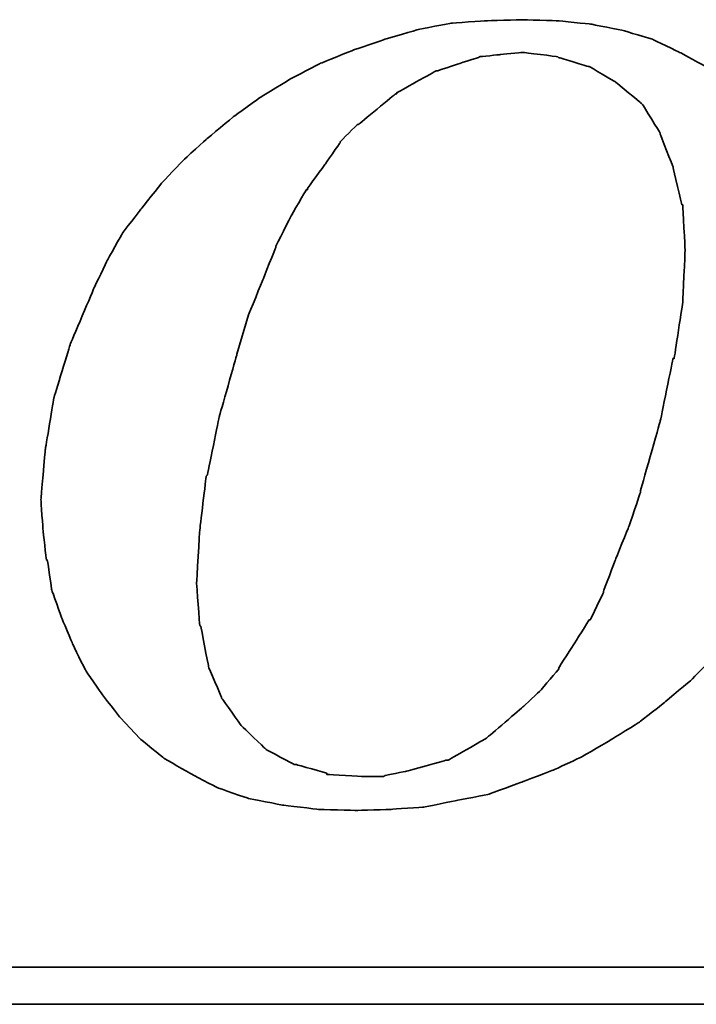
# Model space of a CAD drawing. Header units: millimetres. Extents: x -165 to -26, y 4 to 114.
# Tile 34 of 55: x -43.21 to -42.08, y 74.38 to 76.01. Entities that reach past the tile are written whole.
import ezdxf

# ---------------------------------------------------------------- set-up
doc = ezdxf.new("R2010")
doc.units = ezdxf.units.MM
doc.header["$LTSCALE"] = 0.1
doc.layers.add('DIM', color=4, linetype='CONTINUOUS')
doc.layers.add('layer 1', color=7, linetype='CONTINUOUS')

# ---------------------------------------------------------------- blocks, each defined once
blk = doc.blocks.new('TBI MOTION logo(完整正式版)')
at = {"layer": 'layer 1', "color": 22, "lineweight": 35}
for points, knots in [([(-11.34375, -6.98375), (-11.34375, -6.98375), (-10.91375, -7.43875), (-10.91375, -7.43875), (-10.91375, -7.43875), (-10.91375, -7.43875), (-10.38625, -7.87125), (-10.38625, -7.87125), (-10.38625, -7.87125), (-10.38625, -7.87125), (-9.81125, -8.20375), (-9.81125, -8.20375), (-9.81125, -8.20375), (-9.81125, -8.20375), (-9.21125, -8.51875), (-9.21125, -8.51875), (-9.21125, -8.51875), (-9.21125, -8.51875), (-8.51625, -8.75875), (-8.51625, -8.75875), (-8.51625, -8.75875), (-8.51625, -8.75875), (-7.77125, -8.90375), (-7.77125, -8.90375), (-7.77125, -8.90375), (-7.77125, -8.90375), (-6.97875, -8.99875), (-6.97875, -8.99875), (-6.97875, -8.99875), (-6.97875, -8.99875), (-6.14125, -9.02375), (-6.14125, -9.02375), (-6.14125, -9.02375), (-6.14125, -9.02375), (-5.37125, -8.99875), (-5.37125, -8.99875), (-5.37125, -8.99875), (-5.37125, -8.99875), (-4.65375, -8.94875), (-4.65375, -8.94875), (-4.65375, -8.94875), (-4.65375, -8.94875), (-3.93375, -8.80625), (-3.93375, -8.80625), (-3.93375, -8.80625), (-3.93375, -8.80625), (-3.21375, -8.66375), (-3.21375, -8.66375), (-3.21375, -8.66375), (-3.21375, -8.66375), (-2.49375, -8.39875), (-2.49375, -8.39875), (-2.49375, -8.39875), (-2.49375, -8.39875), (-1.79875, -8.13375), (-1.79875, -8.13375), (-1.79875, -8.13375), (-1.79875, -8.13375), (-1.17375, -7.84375), (-1.17375, -7.84375), (-1.17375, -7.84375), (-1.17375, -7.84375), (-0.52375, -7.46375), (-0.52375, -7.46375), (-0.52375, -7.46375), (-0.52375, -7.46375), (0.10124, -7.07875), (0.10124, -7.07875), (0.10124, -7.07875), (0.10124, -7.07875), (0.67625, -6.62375), (0.67625, -6.62375), (0.67625, -6.62375), (0.67625, -6.62375), (1.24874, -6.14375), (1.24874, -6.14375), (1.24874, -6.14375), (1.24874, -6.14375), (1.72874, -5.64125), (1.72874, -5.64125), (1.72874, -5.64125), (1.72874, -5.64125), (2.18624, -5.06375), (2.18624, -5.06375), (2.18624, -5.06375), (2.18624, -5.06375), (2.61625, -4.48874), (2.61625, -4.48874), (2.61625, -4.48874), (2.61625, -4.48874), (3.00125, -3.83874), (3.00125, -3.83874), (3.00125, -3.83874), (3.00125, -3.83874), (3.36124, -3.21374), (3.36124, -3.21374), (3.36124, -3.21374), (3.36124, -3.21374), (3.84374, -1.99125), (3.84374, -1.99125), (3.84374, -1.99125), (3.84374, -1.99125), (4.22625, -0.81875), (4.22625, -0.81875), (4.22625, -0.81875), (4.22625, -0.81875), (4.39125, 0.45624), (4.39125, 0.45624), (4.39125, 0.45624), (4.39125, 0.45624), (4.48874, 1.70124), (4.48874, 1.70124), (4.48874, 1.70124), (4.48874, 1.70124), (4.43874, 2.44625), (4.43874, 2.44625), (4.43874, 2.44625), (4.43874, 2.44625), (4.36874, 3.14125), (4.36874, 3.14125), (4.36874, 3.14125), (4.36874, 3.14125), (4.25125, 3.81125), (4.25125, 3.81125), (4.25125, 3.81125), (4.25125, 3.81125), (4.03124, 4.41125), (4.03124, 4.41125), (4.03124, 4.41125), (4.03124, 4.41125), (3.74374, 5.01125), (3.74374, 5.01125), (3.74374, 5.01125), (3.74374, 5.01125), (3.43124, 5.58875), (3.43124, 5.58875), (3.43124, 5.58875), (3.43124, 5.58875), (3.02625, 6.09125), (3.02625, 6.09125), (3.02625, 6.09125), (3.02625, 6.09125), (2.59374, 6.54875), (2.59374, 6.54875), (2.59374, 6.54875), (2.59374, 6.54875), (2.09124, 6.98125), (2.09124, 6.98125), (2.09124, 6.98125), (2.09124, 6.98125), (1.56124, 7.36625), (1.56124, 7.36625), (1.56124, 7.36625), (1.56124, 7.36625), (0.98624, 7.67625), (0.98624, 7.67625), (0.98624, 7.67625), (0.98624, 7.67625), (0.38624, 7.96375), (0.38624, 7.96375), (0.38624, 7.96375), (0.38624, 7.96375), (-0.25875, 8.15625), (-0.25875, 8.15625), (-0.25875, 8.15625), (-0.25875, 8.15625), (-0.98125, 8.30125), (-0.98125, 8.30125), (-0.98125, 8.30125), (-0.98125, 8.30125), (-1.70124, 8.37125), (-1.70124, 8.37125), (-1.70124, 8.37125), (-1.70124, 8.37125), (-2.49375, 8.39624), (-2.49375, 8.39624), (-2.49375, 8.39624), (-2.49375, 8.39624), (-3.28625, 8.37125), (-3.28625, 8.37125), (-3.28625, 8.37125), (-3.28625, 8.37125), (-4.05125, 8.32125), (-4.05125, 8.32125), (-4.05125, 8.32125), (-4.05125, 8.32125), (-4.77375, 8.18125), (-4.77375, 8.18125), (-4.77375, 8.18125), (-4.77375, 8.18125), (-5.51625, 7.96375), (-5.51625, 7.96375), (-5.51625, 7.96375), (-5.51625, 7.96375), (-6.21125, 7.72625), (-6.21125, 7.72625), (-6.21125, 7.72625), (-6.21125, 7.72625), (-6.92875, 7.43625), (-6.92875, 7.43625), (-6.92875, 7.43625), (-6.92875, 7.43625), (-7.57875, 7.10125), (-7.57875, 7.10125), (-7.57875, 7.10125), (-7.57875, 7.10125), (-8.24875, 6.69125), (-8.24875, 6.69125), (-8.24875, 6.69125), (-8.24875, 6.69125), (-8.84875, 6.26125), (-8.84875, 6.26125), (-8.84875, 6.26125), (-8.84875, 6.26125), (-9.42625, 5.78125), (-9.42625, 5.78125), (-9.42625, 5.78125), (-9.42625, 5.78125), (-9.95375, 5.30125), (-9.95375, 5.30125), (-9.95375, 5.30125), (-9.95375, 5.30125), (-10.43375, 4.79624), (-10.43375, 4.79624), (-10.43375, 4.79624), (-10.43375, 4.79624), (-10.88875, 4.22125), (-10.88875, 4.22125), (-10.88875, 4.22125), (-10.88875, 4.22125), (-11.29875, 3.69375), (-11.29875, 3.69375), (-11.29875, 3.69375), (-11.29875, 3.69375), (-11.63375, 3.09125), (-11.63375, 3.09125), (-11.63375, 3.09125), (-11.63375, 3.09125), (-11.91875, 2.49625), (-11.91875, 2.49625), (-11.91875, 2.49625), (-11.91875, 2.49625), (-12.44875, 1.24625), (-12.44875, 1.24625), (-12.44875, 1.24625), (-12.44875, 1.24625), (-12.80875, 0.06874), (-12.80875, 0.06874), (-12.80875, 0.06874), (-12.80875, 0.06874), (-12.99875, -1.07875), (-12.99875, -1.07875), (-12.99875, -1.07875), (-12.99875, -1.07875), (-13.09375, -2.18375), (-13.09375, -2.18375), (-13.09375, -2.18375), (-13.09375, -2.18375), (-13.04875, -2.85375), (-13.04875, -2.85375), (-13.04875, -2.85375), (-13.04875, -2.85375), (-12.97375, -3.50375), (-12.97375, -3.50375), (-12.97375, -3.50375), (-12.97375, -3.50375), (-12.95375, -3.50375), (-12.95375, -3.50375), (-12.95375, -3.50375), (-12.95375, -3.50375), (-12.85375, -4.17375), (-12.85375, -4.17375), (-12.85375, -4.17375), (-12.85375, -4.17375), (-12.63875, -4.77624), (-12.63875, -4.77624), (-12.63875, -4.77624), (-12.63875, -4.77624), (-12.39875, -5.35125), (-12.39875, -5.35125), (-12.39875, -5.35125), (-12.39875, -5.35125), (-12.11375, -5.92875), (-12.11375, -5.92875), (-12.11375, -5.92875), (-12.11375, -5.92875), (-11.75375, -6.45375), (-11.75375, -6.45375), (-11.75375, -6.45375), (-11.75375, -6.45375), (-11.34375, -6.98375), (-11.34375, -6.98375)], [0, 0, 0, 0, 0.01369863, 0.01369863, 0.01369863, 0.01369864, 0.02739726, 0.02739726, 0.02739726, 0.02739727, 0.04109589, 0.04109589, 0.04109589, 0.0410959, 0.05479452, 0.05479452, 0.05479452, 0.05479453, 0.06849315, 0.06849315, 0.06849315, 0.06849316, 0.08219178, 0.08219178, 0.08219178, 0.08219179, 0.09589041, 0.09589041, 0.09589041, 0.09589042, 0.10958904, 0.10958904, 0.10958904, 0.10958905, 0.12328767, 0.12328767, 0.12328767, 0.12328768, 0.1369863, 0.1369863, 0.1369863, 0.13698631, 0.15068493, 0.15068493, 0.15068493, 0.15068494, 0.16438356, 0.16438356, 0.16438356, 0.16438357, 0.17808219, 0.17808219, 0.17808219, 0.1780822, 0.19178082, 0.19178082, 0.19178082, 0.19178083, 0.20547945, 0.20547945, 0.20547945, 0.20547946, 0.21917808, 0.21917808, 0.21917808, 0.21917809, 0.23287671, 0.23287671, 0.23287671, 0.23287672, 0.24657534, 0.24657534, 0.24657534, 0.24657535, 0.26027397, 0.26027397, 0.26027397, 0.26027398, 0.2739726, 0.2739726, 0.2739726, 0.27397261, 0.28767123, 0.28767123, 0.28767123, 0.28767124, 0.30136986, 0.30136986, 0.30136986, 0.30136987, 0.31506849, 0.31506849, 0.31506849, 0.3150685, 0.32876712, 0.32876712, 0.32876712, 0.32876713, 0.34246575, 0.34246575, 0.34246575, 0.34246576, 0.35616438, 0.35616438, 0.35616438, 0.35616439, 0.36986301, 0.36986301, 0.36986301, 0.36986302, 0.38356164, 0.38356164, 0.38356164, 0.38356165, 0.39726027, 0.39726027, 0.39726027, 0.39726028, 0.4109589, 0.4109589, 0.4109589, 0.41095891, 0.42465753, 0.42465753, 0.42465753, 0.42465754, 0.43835616, 0.43835616, 0.43835616, 0.43835617, 0.45205479, 0.45205479, 0.45205479, 0.4520548, 0.46575342, 0.46575342, 0.46575342, 0.46575343, 0.47945205, 0.47945205, 0.47945205, 0.47945206, 0.49315068, 0.49315068, 0.49315068, 0.49315069, 0.50684932, 0.50684932, 0.50684932, 0.50684933, 0.52054795, 0.52054795, 0.52054795, 0.52054796, 0.53424658, 0.53424658, 0.53424658, 0.53424659, 0.54794521, 0.54794521, 0.54794521, 0.54794522, 0.56164384, 0.56164384, 0.56164384, 0.56164385, 0.57534247, 0.57534247, 0.57534247, 0.57534248, 0.5890411, 0.5890411, 0.5890411, 0.58904111, 0.60273973, 0.60273973, 0.60273973, 0.60273974, 0.61643836, 0.61643836, 0.61643836, 0.61643837, 0.63013699, 0.63013699, 0.63013699, 0.630137, 0.64383562, 0.64383562, 0.64383562, 0.64383563, 0.65753425, 0.65753425, 0.65753425, 0.65753426, 0.67123288, 0.67123288, 0.67123288, 0.67123289, 0.68493151, 0.68493151, 0.68493151, 0.68493152, 0.69863014, 0.69863014, 0.69863014, 0.69863015, 0.71232877, 0.71232877, 0.71232877, 0.71232878, 0.7260274, 0.7260274, 0.7260274, 0.72602741, 0.73972603, 0.73972603, 0.73972603, 0.73972604, 0.75342466, 0.75342466, 0.75342466, 0.75342467, 0.76712329, 0.76712329, 0.76712329, 0.7671233, 0.78082192, 0.78082192, 0.78082192, 0.78082193, 0.79452055, 0.79452055, 0.79452055, 0.79452056, 0.80821918, 0.80821918, 0.80821918, 0.80821919, 0.82191781, 0.82191781, 0.82191781, 0.82191782, 0.83561644, 0.83561644, 0.83561644, 0.83561645, 0.84931507, 0.84931507, 0.84931507, 0.84931508, 0.8630137, 0.8630137, 0.8630137, 0.86301371, 0.87671233, 0.87671233, 0.87671233, 0.87671234, 0.89041096, 0.89041096, 0.89041096, 0.89041097, 0.90410959, 0.90410959, 0.90410959, 0.9041096, 0.91780822, 0.91780822, 0.91780822, 0.91780823, 0.93150685, 0.93150685, 0.93150685, 0.93150686, 0.94520548, 0.94520548, 0.94520548, 0.94520549, 0.95890411, 0.95890411, 0.95890411, 0.95890412, 0.97260274, 0.97260274, 0.97260274, 0.97260275, 0.98630137, 0.98630137, 0.98630137, 0.98630138, 1, 1, 1, 1]), ([(-8.77875, 1.03124), (-8.77875, 1.03124), (-8.51625, 1.89625), (-8.51625, 1.89625), (-8.51625, 1.89625), (-8.51625, 1.89625), (-8.20375, 2.66375), (-8.20375, 2.66375), (-8.20375, 2.66375), (-8.20375, 2.66375), (-7.91625, 3.38125), (-7.91625, 3.38125), (-7.91625, 3.38125), (-7.91625, 3.38125), (-7.91625, 3.40624), (-7.91625, 3.40624), (-7.91625, 3.40624), (-7.91625, 3.40624), (-7.57875, 4.07624), (-7.57875, 4.07624), (-7.57875, 4.07624), (-7.57875, 4.07624), (-7.24375, 4.65125), (-7.24375, 4.65125), (-7.24375, 4.65125), (-7.24375, 4.65125), (-7.21875, 4.65125), (-7.21875, 4.65125), (-7.21875, 4.65125), (-7.21875, 4.65125), (-7.21875, 4.67624), (-7.21875, 4.67624), (-7.21875, 4.67624), (-7.21875, 4.67624), (-6.83625, 5.20375), (-6.83625, 5.20375), (-6.83625, 5.20375), (-6.83625, 5.20375), (-6.49875, 5.68625), (-6.49875, 5.68625), (-6.49875, 5.68625), (-6.49875, 5.68625), (-6.49875, 5.70625), (-6.49875, 5.70625), (-6.49875, 5.70625), (-6.49875, 5.70625), (-6.11625, 6.09125), (-6.11625, 6.09125), (-6.11625, 6.09125), (-6.11625, 6.09125), (-6.09125, 6.09125), (-6.09125, 6.09125), (-6.09125, 6.09125), (-6.09125, 6.09125), (-5.27375, 6.76625), (-5.27375, 6.76625), (-5.27375, 6.76625), (-5.27375, 6.76625), (-5.24875, 6.76625), (-5.24875, 6.76625), (-5.24875, 6.76625), (-5.24875, 6.76625), (-5.24875, 6.78625), (-5.24875, 6.78625), (-5.24875, 6.78625), (-5.24875, 6.78625), (-4.38875, 7.26624), (-4.38875, 7.26624), (-4.38875, 7.26624), (-4.38875, 7.26624), (-4.36125, 7.26624), (-4.36125, 7.26624), (-4.36125, 7.26624), (-4.36125, 7.26624), (-3.93375, 7.41125), (-3.93375, 7.41125), (-3.93375, 7.41125), (-3.93375, 7.41125), (-3.47375, 7.55625), (-3.47375, 7.55625), (-3.47375, 7.55625), (-3.47375, 7.55625), (-3.45375, 7.55625), (-3.45375, 7.55625), (-3.45375, 7.55625), (-3.45375, 7.55625), (-3.42875, 7.58124), (-3.42875, 7.58124), (-3.42875, 7.58124), (-3.42875, 7.58124), (-2.97375, 7.62625), (-2.97375, 7.62625), (-2.97375, 7.62625), (-2.97375, 7.62625), (-2.49375, 7.67625), (-2.49375, 7.67625), (-2.49375, 7.67625), (-2.49375, 7.67625), (-2.46875, 7.67625), (-2.46875, 7.67625), (-2.46875, 7.67625), (-2.46875, 7.67625), (-1.70124, 7.58124), (-1.70124, 7.58124), (-1.70124, 7.58124), (-1.70124, 7.58124), (-1.67875, 7.55625), (-1.67875, 7.55625), (-1.67875, 7.55625), (-1.67875, 7.55625), (-1.65375, 7.55625), (-1.65375, 7.55625), (-1.65375, 7.55625), (-1.65375, 7.55625), (-1.03125, 7.36625), (-1.03125, 7.36625), (-1.03125, 7.36625), (-1.03125, 7.36625), (-1.00625, 7.36625), (-1.00625, 7.36625), (-1.00625, 7.36625), (-1.00625, 7.36625), (-0.43124, 7.02624), (-0.43124, 7.02624), (-0.43124, 7.02624), (-0.43124, 7.02624), (-0.40625, 7.00624), (-0.40625, 7.00624), (-0.40625, 7.00624), (-0.40625, 7.00624), (0.12124, 6.57124), (0.12124, 6.57124), (0.12124, 6.57124), (0.12124, 6.57124), (0.14624, 6.54875), (0.14624, 6.54875), (0.14624, 6.54875), (0.14624, 6.54875), (0.17124, 6.52375), (0.17124, 6.52375), (0.17124, 6.52375), (0.17124, 6.52375), (0.55625, 5.89875), (0.55625, 5.89875), (0.55625, 5.89875), (0.55625, 5.89875), (0.55625, 5.87625), (0.55625, 5.87625), (0.55625, 5.87625), (0.55625, 5.87625), (0.84124, 5.15625), (0.84124, 5.15625), (0.84124, 5.15625), (0.84124, 5.15625), (0.84124, 5.13125), (0.84124, 5.13125), (0.84124, 5.13125), (0.84124, 5.13125), (1.03624, 4.31875), (1.03624, 4.31875), (1.03624, 4.31875), (1.03624, 4.31875), (1.05624, 4.31875), (1.05624, 4.31875), (1.05624, 4.31875), (1.05624, 4.31875), (1.05624, 4.29125), (1.05624, 4.29125), (1.05624, 4.29125), (1.05624, 4.29125), (1.10625, 3.33125), (1.10625, 3.33125), (1.10625, 3.33125), (1.10625, 3.33125), (1.10625, 3.30875), (1.10625, 3.30875), (1.10625, 3.30875), (1.10625, 3.30875), (1.05624, 2.20624), (1.05624, 2.20624), (1.05624, 2.20624), (1.05624, 2.20624), (1.05624, 2.18124), (1.05624, 2.18124), (1.05624, 2.18124), (1.05624, 2.18124), (0.86624, 0.93624), (0.86624, 0.93624), (0.86624, 0.93624), (0.86624, 0.93624), (0.84124, 0.93624), (0.84124, 0.93624), (0.84124, 0.93624), (0.84124, 0.93624), (0.55625, -0.45874), (0.55625, -0.45874), (0.55625, -0.45874), (0.55625, -0.45874), (0.12124, -1.99125), (0.12124, -1.99125), (0.12124, -1.99125), (0.12124, -1.99125), (0.12124, -2.01874), (0.12124, -2.01874), (0.12124, -2.01874), (0.12124, -2.01874), (-0.13874, -2.78375), (-0.13874, -2.78375), (-0.13874, -2.78375), (-0.13874, -2.78375), (-0.43124, -3.50375), (-0.43124, -3.50375), (-0.43124, -3.50375), (-0.43124, -3.50375), (-0.69375, -4.19875), (-0.69375, -4.19875), (-0.69375, -4.19875), (-0.69375, -4.19875), (-0.69375, -4.22375), (-0.69375, -4.22375), (-0.69375, -4.22375), (-0.69375, -4.22375), (-0.98125, -4.82374), (-0.98125, -4.82374), (-0.98125, -4.82374), (-0.98125, -4.82374), (-1.00625, -4.82374), (-1.00625, -4.82374), (-1.00625, -4.82374), (-1.00625, -4.82374), (-1.33875, -5.35125), (-1.33875, -5.35125), (-1.33875, -5.35125), (-1.33875, -5.35125), (-1.67875, -5.87875), (-1.67875, -5.87875), (-1.67875, -5.87875), (-1.67875, -5.87875), (-1.67875, -5.90375), (-1.67875, -5.90375), (-1.67875, -5.90375), (-1.67875, -5.90375), (-2.05875, -6.35875), (-2.05875, -6.35875), (-2.05875, -6.35875), (-2.05875, -6.35875), (-2.08375, -6.38375), (-2.08375, -6.38375), (-2.08375, -6.38375), (-2.08375, -6.38375), (-2.46875, -6.74375), (-2.46875, -6.74375), (-2.46875, -6.74375), (-2.46875, -6.74375), (-3.25875, -7.41625), (-3.25875, -7.41625), (-3.25875, -7.41625), (-3.25875, -7.41625), (-3.28625, -7.43875), (-3.28625, -7.43875), (-3.28625, -7.43875), (-3.28625, -7.43875), (-4.12375, -7.91875), (-4.12375, -7.91875), (-4.12375, -7.91875), (-4.12375, -7.91875), (-4.14875, -7.91875), (-4.14875, -7.91875), (-4.14875, -7.91875), (-4.14875, -7.91875), (-4.17125, -7.91875), (-4.17125, -7.91875), (-4.17125, -7.91875), (-4.17125, -7.91875), (-5.03375, -8.15875), (-5.03375, -8.15875), (-5.03375, -8.15875), (-5.03375, -8.15875), (-5.51625, -8.25625), (-5.51625, -8.25625), (-5.51625, -8.25625), (-5.51625, -8.25625), (-5.54125, -8.27875), (-5.54125, -8.27875), (-5.54125, -8.27875), (-5.54125, -8.27875), (-5.56375, -8.27875), (-5.56375, -8.27875), (-5.56375, -8.27875), (-5.56375, -8.27875), (-5.99625, -8.27875), (-5.99625, -8.27875), (-5.99625, -8.27875), (-5.99625, -8.27875), (-6.76375, -8.23125), (-6.76375, -8.23125), (-6.76375, -8.23125), (-6.76375, -8.23125), (-6.78875, -8.23125), (-6.78875, -8.23125), (-6.78875, -8.23125), (-6.78875, -8.23125), (-6.78875, -8.20375), (-6.78875, -8.20375), (-6.78875, -8.20375), (-6.78875, -8.20375), (-7.45875, -8.01375), (-7.45875, -8.01375), (-7.45875, -8.01375), (-7.45875, -8.01375), (-7.48375, -8.01375), (-7.48375, -8.01375), (-7.48375, -8.01375), (-7.48375, -8.01375), (-7.50875, -8.01375), (-7.50875, -8.01375), (-7.50875, -8.01375), (-7.50875, -8.01375), (-8.13125, -7.67875), (-8.13125, -7.67875), (-8.13125, -7.67875), (-8.13125, -7.67875), (-8.15625, -7.65375), (-8.15625, -7.65375), (-8.15625, -7.65375), (-8.15625, -7.65375), (-8.65875, -7.17375), (-8.65875, -7.17375), (-8.65875, -7.17375), (-8.65875, -7.17375), (-8.68375, -7.14875), (-8.68375, -7.14875), (-8.68375, -7.14875), (-8.68375, -7.14875), (-9.08875, -6.57375), (-9.08875, -6.57375), (-9.08875, -6.57375), (-9.08875, -6.57375), (-9.11375, -6.54875), (-9.11375, -6.54875), (-9.11375, -6.54875), (-9.11375, -6.54875), (-9.11375, -6.52875), (-9.11375, -6.52875), (-9.11375, -6.52875), (-9.11375, -6.52875), (-9.40375, -5.85375), (-9.40375, -5.85375), (-9.40375, -5.85375), (-9.40375, -5.85375), (-9.40375, -5.82875), (-9.40375, -5.82875), (-9.40375, -5.82875), (-9.40375, -5.82875), (-9.56875, -4.96875), (-9.56875, -4.96875), (-9.56875, -4.96875), (-9.56875, -4.96875), (-9.59375, -4.94375), (-9.59375, -4.94375), (-9.59375, -4.94375), (-9.59375, -4.94375), (-9.66375, -4.03375), (-9.66375, -4.03375), (-9.66375, -4.03375), (-9.66375, -4.03375), (-9.66375, -4.00875), (-9.66375, -4.00875), (-9.66375, -4.00875), (-9.66375, -4.00875), (-9.59375, -2.85375), (-9.59375, -2.85375), (-9.59375, -2.85375), (-9.59375, -2.85375), (-9.45125, -1.65875), (-9.45125, -1.65875), (-9.45125, -1.65875), (-9.45125, -1.65875), (-9.42625, -1.63375), (-9.42625, -1.63375), (-9.42625, -1.63375), (-9.42625, -1.63375), (-9.16125, -0.33875), (-9.16125, -0.33875), (-9.16125, -0.33875), (-9.16125, -0.33875), (-8.77875, 1.00624), (-8.77875, 1.00624), (-8.77875, 1.00624), (-8.77875, 1.00624), (-8.77875, 1.03124), (-8.77875, 1.03124)], [0, 0, 0, 0, 0.01020408, 0.01020408, 0.01020408, 0.01020409, 0.02040816, 0.02040816, 0.02040816, 0.02040817, 0.03061224, 0.03061224, 0.03061224, 0.03061225, 0.04081633, 0.04081633, 0.04081633, 0.04081634, 0.05102041, 0.05102041, 0.05102041, 0.05102042, 0.06122449, 0.06122449, 0.06122449, 0.0612245, 0.07142857, 0.07142857, 0.07142857, 0.07142858, 0.08163265, 0.08163265, 0.08163265, 0.08163266, 0.09183673, 0.09183673, 0.09183673, 0.09183674, 0.10204082, 0.10204082, 0.10204082, 0.10204083, 0.1122449, 0.1122449, 0.1122449, 0.11224491, 0.12244898, 0.12244898, 0.12244898, 0.12244899, 0.13265306, 0.13265306, 0.13265306, 0.13265307, 0.14285714, 0.14285714, 0.14285714, 0.14285715, 0.15306122, 0.15306122, 0.15306122, 0.15306123, 0.16326531, 0.16326531, 0.16326531, 0.16326532, 0.17346939, 0.17346939, 0.17346939, 0.1734694, 0.18367347, 0.18367347, 0.18367347, 0.18367348, 0.19387755, 0.19387755, 0.19387755, 0.19387756, 0.20408163, 0.20408163, 0.20408163, 0.20408164, 0.21428571, 0.21428571, 0.21428571, 0.21428572, 0.2244898, 0.2244898, 0.2244898, 0.22448981, 0.23469388, 0.23469388, 0.23469388, 0.23469389, 0.24489796, 0.24489796, 0.24489796, 0.24489797, 0.25510204, 0.25510204, 0.25510204, 0.25510205, 0.26530612, 0.26530612, 0.26530612, 0.26530613, 0.2755102, 0.2755102, 0.2755102, 0.27551021, 0.28571429, 0.28571429, 0.28571429, 0.2857143, 0.29591837, 0.29591837, 0.29591837, 0.29591838, 0.30612245, 0.30612245, 0.30612245, 0.30612246, 0.31632653, 0.31632653, 0.31632653, 0.31632654, 0.32653061, 0.32653061, 0.32653061, 0.32653062, 0.33673469, 0.33673469, 0.33673469, 0.3367347, 0.34693878, 0.34693878, 0.34693878, 0.34693879, 0.35714286, 0.35714286, 0.35714286, 0.35714287, 0.36734694, 0.36734694, 0.36734694, 0.36734695, 0.37755102, 0.37755102, 0.37755102, 0.37755103, 0.3877551, 0.3877551, 0.3877551, 0.38775511, 0.39795918, 0.39795918, 0.39795918, 0.39795919, 0.40816327, 0.40816327, 0.40816327, 0.40816328, 0.41836735, 0.41836735, 0.41836735, 0.41836736, 0.42857143, 0.42857143, 0.42857143, 0.42857144, 0.43877551, 0.43877551, 0.43877551, 0.43877552, 0.44897959, 0.44897959, 0.44897959, 0.4489796, 0.45918367, 0.45918367, 0.45918367, 0.45918368, 0.46938776, 0.46938776, 0.46938776, 0.46938777, 0.47959184, 0.47959184, 0.47959184, 0.47959185, 0.48979592, 0.48979592, 0.48979592, 0.48979593, 0.5, 0.5, 0.5, 0.50000001, 0.51020408, 0.51020408, 0.51020408, 0.51020409, 0.52040816, 0.52040816, 0.52040816, 0.52040817, 0.53061224, 0.53061224, 0.53061224, 0.53061225, 0.54081633, 0.54081633, 0.54081633, 0.54081634, 0.55102041, 0.55102041, 0.55102041, 0.55102042, 0.56122449, 0.56122449, 0.56122449, 0.5612245, 0.57142857, 0.57142857, 0.57142857, 0.57142858, 0.58163265, 0.58163265, 0.58163265, 0.58163266, 0.59183673, 0.59183673, 0.59183673, 0.59183674, 0.60204082, 0.60204082, 0.60204082, 0.60204083, 0.6122449, 0.6122449, 0.6122449, 0.61224491, 0.62244898, 0.62244898, 0.62244898, 0.62244899, 0.63265306, 0.63265306, 0.63265306, 0.63265307, 0.64285714, 0.64285714, 0.64285714, 0.64285715, 0.65306122, 0.65306122, 0.65306122, 0.65306123, 0.66326531, 0.66326531, 0.66326531, 0.66326532, 0.67346939, 0.67346939, 0.67346939, 0.6734694, 0.68367347, 0.68367347, 0.68367347, 0.68367348, 0.69387755, 0.69387755, 0.69387755, 0.69387756, 0.70408163, 0.70408163, 0.70408163, 0.70408164, 0.71428571, 0.71428571, 0.71428571, 0.71428572, 0.7244898, 0.7244898, 0.7244898, 0.72448981, 0.73469388, 0.73469388, 0.73469388, 0.73469389, 0.74489796, 0.74489796, 0.74489796, 0.74489797, 0.75510204, 0.75510204, 0.75510204, 0.75510205, 0.76530612, 0.76530612, 0.76530612, 0.76530613, 0.7755102, 0.7755102, 0.7755102, 0.77551021, 0.78571429, 0.78571429, 0.78571429, 0.7857143, 0.79591837, 0.79591837, 0.79591837, 0.79591838, 0.80612245, 0.80612245, 0.80612245, 0.80612246, 0.81632653, 0.81632653, 0.81632653, 0.81632654, 0.82653061, 0.82653061, 0.82653061, 0.82653062, 0.83673469, 0.83673469, 0.83673469, 0.8367347, 0.84693878, 0.84693878, 0.84693878, 0.84693879, 0.85714286, 0.85714286, 0.85714286, 0.85714287, 0.86734694, 0.86734694, 0.86734694, 0.86734695, 0.87755102, 0.87755102, 0.87755102, 0.87755103, 0.8877551, 0.8877551, 0.8877551, 0.88775511, 0.89795918, 0.89795918, 0.89795918, 0.89795919, 0.90816327, 0.90816327, 0.90816327, 0.90816328, 0.91836735, 0.91836735, 0.91836735, 0.91836736, 0.92857143, 0.92857143, 0.92857143, 0.92857144, 0.93877551, 0.93877551, 0.93877551, 0.93877552, 0.94897959, 0.94897959, 0.94897959, 0.9489796, 0.95918367, 0.95918367, 0.95918367, 0.95918368, 0.96938776, 0.96938776, 0.96938776, 0.96938777, 0.97959184, 0.97959184, 0.97959184, 0.97959185, 0.98979592, 0.98979592, 0.98979592, 0.98979593, 1, 1, 1, 1]), ([(75.90875, -9.47875), (75.90875, -9.47875), (75.90875, -12.28625), (75.90875, -12.28625), (75.90875, -12.28625), (75.90875, -12.28625), (75.90875, -12.47875), (75.90875, -12.47875), (75.90875, -12.47875), (75.90875, -12.47875), (75.71625, -12.47875), (75.71625, -12.47875), (75.71625, -12.47875), (75.71625, -12.47875), (-88.32875, -12.47875), (-88.32875, -12.47875), (-88.32875, -12.47875), (-88.32875, -12.47875), (-88.32875, -13.29375), (-88.32875, -13.29375), (-88.32875, -13.29375), (-88.32875, -13.29375), (82.89125, -13.29375), (82.89125, -13.29375), (82.89125, -13.29375), (82.89125, -13.29375), (75.90875, -9.47875), (75.90875, -9.47875)], [0, 0, 0, 0, 0.14285714, 0.14285714, 0.14285714, 0.14285715, 0.28571429, 0.28571429, 0.28571429, 0.2857143, 0.42857143, 0.42857143, 0.42857143, 0.42857144, 0.57142857, 0.57142857, 0.57142857, 0.57142858, 0.71428571, 0.71428571, 0.71428571, 0.71428572, 0.85714286, 0.85714286, 0.85714286, 0.85714287, 1, 1, 1, 1])]:
    blk.add_open_spline(points, degree=3, knots=knots, dxfattribs=at)

msp = doc.modelspace()

# ---------------------------------------------------------------- block references
at = {"layer": 'DIM', "color": 7, "xscale": 0.0753232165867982, "yscale": 0.0753232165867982, "zscale": 0.0753232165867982}
msp.add_blockref('TBI MOTION logo(完整正式版)', (-42.1852, 75.3793), dxfattribs=at)

doc.saveas('drawing.dxf')
